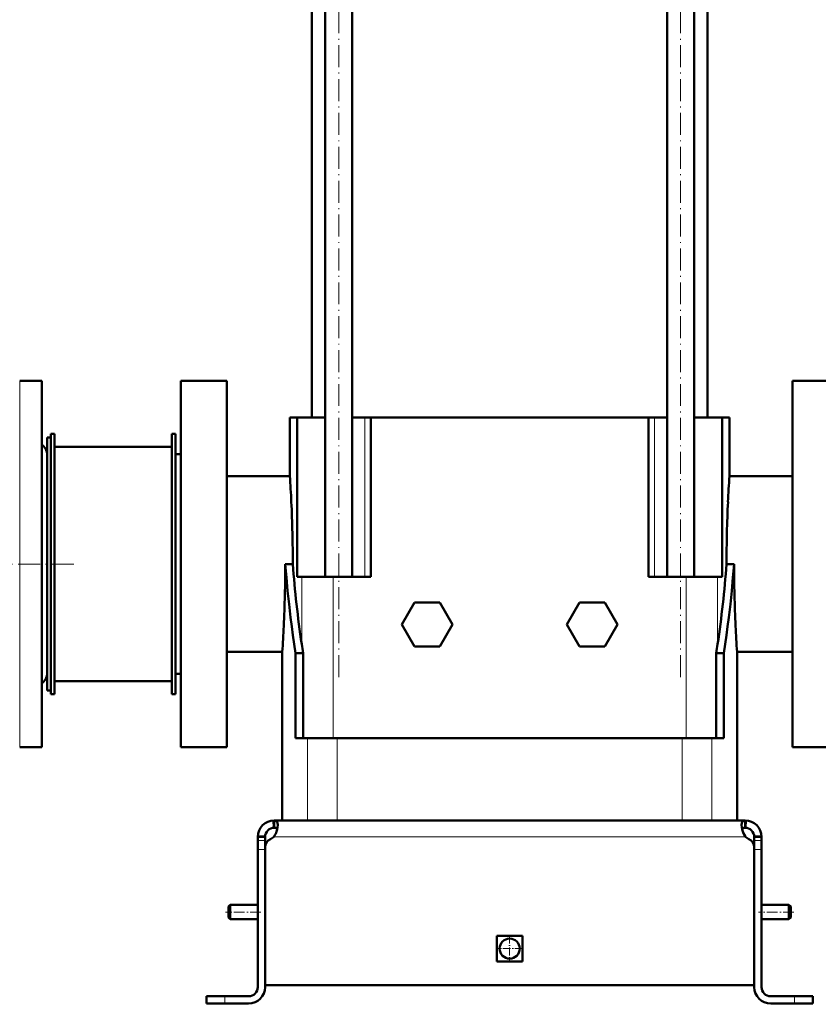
# Model space of a CAD drawing. Extents: x -2065 to 2446, y -2260 to 958.
# Tile 57 of 63: x 1569 to 2005, y -659 to -121. Entities that reach past the tile are written whole.
import ezdxf

# ---------------------------------------------------------------- set-up
doc = ezdxf.new("R2010")
doc.units = 0
doc.linetypes.add('DASHDOT', pattern=[18.5, 12, -3, 0.5, -3])

msp = doc.modelspace()

# ---------------------------------------------------------------- linework, layer by layer
at = {"color": 7, "linetype": 'DASHDOT', "lineweight": 18}
for p, q in [((1742.83, -480.26), (1742.83, 176.38)), ((1929.51, -480.26), (1929.51, 176.38)), ((1598.27, -418.54), (1423.07, -418.54))]:
    msp.add_line(p, q, dxfattribs=at)
at = {"color": 7, "lineweight": 50}
for p, q in [((1728.17, 56.96), (1728.17, -338.54)), ((1735.53, -425.54), (1735.53, 56.96)), ((1750.13, -425.54), (1750.13, 56.96)), ((1922.21, -425.54), (1922.21, 56.96)), ((1936.81, -425.54), (1936.81, 56.96)), ((1944.17, -338.54), (1944.17, 56.96)), ((1580.67, -318.54), (1568.67, -318.54)), ((1580.67, -318.54), (1580.67, -370.59)), ((1656.67, -318.54), (1656.67, -418.54)), ((1656.67, -318.54), (1681.67, -318.54)), ((1681.67, -318.54), (1681.67, -418.54)), ((1990.67, -418.54), (1990.67, -318.54)), ((2015.67, -318.54), (1990.67, -318.54)), ((1716.17, -338.54), (1720.18, -338.54)), ((1716.17, -338.54), (1716.17, -370.54)), ((1735.53, -338.54), (1720.18, -338.54)), ((1720.18, -425.54), (1720.18, -338.54)), ((1757.11, -338.54), (1750.13, -338.54)), ((1760.34, -338.54), (1757.11, -338.54)), ((1760.34, -425.54), (1760.34, -338.54)), ((1760.34, -338.54), (1906.18, -338.54)), ((1906.18, -338.54), (1912, -338.54)), ((1912, -425.54), (1912, -338.54)), ((1915.23, -338.54), (1912, -338.54)), ((1922.21, -338.54), (1915.23, -338.54)), ((1952.17, -338.54), (1936.81, -338.54)), ((1952.17, -425.54), (1952.17, -338.54)), ((1952.17, -338.54), (1956.17, -338.54)), ((1956.17, -370.54), (1956.17, -338.54)), ((1585.67, -347.54), (1587.67, -347.54)), ((1585.67, -489.54), (1585.67, -347.54)), ((1587.67, -489.54), (1587.67, -347.54)), ((1651.67, -347.54), (1653.67, -347.54)), ((1651.67, -489.54), (1651.67, -347.54)), ((1653.67, -489.54), (1653.67, -347.54)), ((1583.67, -451.62), (1583.67, -349.54)), ((1583.67, -349.54), (1585.67, -349.54)), ((1587.67, -482.54), (1587.67, -354.54)), ((1587.67, -354.54), (1651.67, -354.54)), ((1656.67, -358.54), (1653.67, -358.54)), ((1653.67, -358.54), (1653.67, -478.54)), ((1580.67, -370.59), (1580.67, -518.54)), ((1716.17, -370.54), (1681.67, -370.54)), ((1990.67, -370.54), (1956.17, -370.54)), ((1656.67, -418.54), (1656.67, -518.54)), ((1681.67, -418.54), (1681.67, -518.54)), ((1713.64, -418.54), (1713.66, -418.54)), ((1717.24, -418.54), (1713.66, -418.54)), ((1717.24, -418.54), (1717.77, -418.57)), ((1717.77, -418.57), (1717.77, -418.54)), ((1954.57, -418.54), (1954.57, -418.57)), ((1954.57, -418.57), (1955.11, -418.54)), ((1955.11, -418.54), (1958.69, -418.54)), ((1958.69, -418.54), (1958.71, -418.54)), ((1990.67, -518.54), (1990.67, -418.54)), ((1722.64, -425.54), (1720.18, -425.54)), ((1739.87, -425.54), (1722.64, -425.54)), ((1760.34, -425.54), (1739.87, -425.54)), ((1932.47, -425.54), (1912, -425.54)), ((1949.7, -425.54), (1932.47, -425.54)), ((1952.17, -425.54), (1949.7, -425.54)), ((1784.24, -439.54), (1777.32, -451.54)), ((1798.1, -439.54), (1784.24, -439.54)), ((1805.03, -451.54), (1798.1, -439.54)), ((1867.32, -451.54), (1874.24, -439.54)), ((1874.24, -439.54), (1888.1, -439.54)), ((1888.1, -439.54), (1895.03, -451.54)), ((1777.32, -451.54), (1784.24, -463.54)), ((1798.1, -463.54), (1805.03, -451.54)), ((1874.24, -463.54), (1867.32, -451.54)), ((1895.03, -451.54), (1888.1, -463.54)), ((1583.67, -487.54), (1583.67, -451.62)), ((1681.67, -466.54), (1712.05, -466.54)), ((1712.05, -558.54), (1712.05, -466.54)), ((1719.3, -513.54), (1719.3, -467.16)), ((1723.39, -467.16), (1719.3, -467.16)), ((1723.39, -513.54), (1723.39, -467.16)), ((1784.24, -463.54), (1798.1, -463.54)), ((1888.1, -463.54), (1874.24, -463.54)), ((1948.96, -513.54), (1948.96, -467.16)), ((1948.96, -467.16), (1953.04, -467.16)), ((1953.04, -513.54), (1953.04, -467.16)), ((1960.3, -466.54), (1990.67, -466.54)), ((1960.3, -558.54), (1960.3, -466.54)), ((1651.67, -482.54), (1587.67, -482.54)), ((1653.67, -478.54), (1656.67, -478.54)), ((1583.67, -487.54), (1585.67, -487.54)), ((1585.67, -489.54), (1587.67, -489.54)), ((1651.67, -489.54), (1653.67, -489.54)), ((1719.3, -513.54), (1725.83, -513.54)), ((1725.83, -513.54), (1742.03, -513.54)), ((1742.03, -513.54), (1930.32, -513.54)), ((1930.32, -513.54), (1946.51, -513.54)), ((1946.51, -513.54), (1953.04, -513.54)), ((1580.67, -518.54), (1568.67, -518.54)), ((1656.67, -518.54), (1681.67, -518.54)), ((2015.67, -518.54), (1990.67, -518.54)), ((1707.19, -558.55), (1707.4, -562.54)), ((1707.67, -558.54), (1836.17, -558.54)), ((1707.67, -558.54), (1707.67, -558.55)), ((1707.67, -558.55), (1707.67, -562.54)), ((1725.83, -558.54), (1712.05, -558.54)), ((1742.03, -558.54), (1725.83, -558.54)), ((1930.32, -558.54), (1742.03, -558.54)), ((1964.67, -558.54), (1836.17, -558.54)), ((1946.51, -558.54), (1930.32, -558.54)), ((1960.3, -558.54), (1946.51, -558.54)), ((1964.67, -558.54), (1964.67, -558.55)), ((1964.67, -558.55), (1964.67, -562.54)), ((1965.16, -558.55), (1964.94, -562.54)), ((1698.67, -567.54), (1702.67, -567.54)), ((1698.67, -567.54), (1698.67, -569.42)), ((1698.67, -569.42), (1698.67, -574.4)), ((1698.68, -567.1), (1702.68, -567.29)), ((1702.67, -567.54), (1702.67, -569.42)), ((1702.67, -569.42), (1702.67, -573.29)), ((1707.67, -567.1), (1707.67, -567.54)), ((1707.67, -567.22), (1707.67, -567.54)), ((1964.67, -567.1), (1964.67, -567.22)), ((1964.67, -567.22), (1964.67, -567.54)), ((1973.66, -567.1), (1969.67, -567.29)), ((1969.67, -567.54), (1969.67, -569.42)), ((1973.67, -567.54), (1969.67, -567.54)), ((1969.67, -569.42), (1969.67, -574.4)), ((1973.67, -567.54), (1973.67, -569.42)), ((1973.67, -569.42), (1973.67, -574.4)), ((1698.67, -649.54), (1698.67, -574.4)), ((1702.67, -648.54), (1702.67, -573.3)), ((1702.67, -649.54), (1702.67, -574.4)), ((1969.67, -573.3), (1969.67, -648.54)), ((1969.67, -649.54), (1969.67, -574.4)), ((1973.67, -574.4), (1973.67, -649.54)), ((1682.67, -605.54), (1683.67, -604.54)), ((1682.67, -605.54), (1682.67, -608.54)), ((1683.67, -604.54), (1683.67, -608.54)), ((1698.67, -604.54), (1683.67, -604.54)), ((1988.67, -604.54), (1973.67, -604.54)), ((1988.67, -604.54), (1988.67, -608.54)), ((1989.67, -605.54), (1988.67, -604.54)), ((1989.67, -605.54), (1989.67, -608.54)), ((1682.67, -608.54), (1682.67, -611.54)), ((1682.67, -611.54), (1683.67, -612.54)), ((1683.67, -608.54), (1683.67, -612.54)), ((1698.67, -612.54), (1683.67, -612.54)), ((1988.67, -612.54), (1973.67, -612.54)), ((1988.67, -608.54), (1988.67, -612.54)), ((1989.67, -611.54), (1988.67, -612.54)), ((1989.67, -608.54), (1989.67, -611.54)), ((1829.17, -621.54), (1836.17, -621.54)), ((1829.17, -621.54), (1829.17, -635.54)), ((1836.17, -621.54), (1843.17, -621.54)), ((1843.17, -621.54), (1843.17, -635.54)), ((1829.17, -635.54), (1836.17, -635.54)), ((1836.17, -635.54), (1843.17, -635.54)), ((1836.17, -648.54), (1702.67, -648.54)), ((1836.17, -648.54), (1969.67, -648.54)), ((1680.67, -654.54), (1670.67, -654.54)), ((1670.67, -654.54), (1670.67, -658.54)), ((1693.67, -654.54), (1680.67, -654.54)), ((1978.67, -654.54), (1991.67, -654.54)), ((1991.67, -654.54), (2001.67, -654.54)), ((2001.67, -654.54), (2001.67, -658.54)), ((1680.67, -658.54), (1670.67, -658.54)), ((1680.67, -658.54), (1693.67, -658.54)), ((1991.67, -658.54), (1978.67, -658.54)), ((1991.67, -658.54), (2001.67, -658.54))]:
    msp.add_line(p, q, dxfattribs=at)
at = {"color": 7, "lineweight": 18}
for p, q in [((1568.67, -318.54), (1568.67, -370.59)), ((1757.11, -338.54), (1757.11, -425.54)), ((1915.23, -425.54), (1915.23, -338.54)), ((1568.67, -370.59), (1568.67, -518.54)), ((1722.64, -425.54), (1722.64, -462.29)), ((1739.87, -425.54), (1739.87, -513.54)), ((1932.47, -425.54), (1932.47, -513.54)), ((1949.7, -425.54), (1949.7, -462.29)), ((1725.83, -513.54), (1725.83, -558.54)), ((1742.03, -558.54), (1742.03, -513.54)), ((1930.32, -513.54), (1930.32, -558.54)), ((1946.51, -513.54), (1946.51, -558.54)), ((1698.67, -569.42), (1702.67, -569.42)), ((1707.67, -567.54), (1836.17, -567.54)), ((1964.67, -567.54), (1836.17, -567.54)), ((1973.67, -569.42), (1969.67, -569.42)), ((1698.67, -574.4), (1702.67, -574.4)), ((1973.67, -574.4), (1969.67, -574.4)), ((1680.67, -654.54), (1680.67, -658.54)), ((1991.67, -654.54), (1991.67, -658.54))]:
    msp.add_line(p, q, dxfattribs=at)
at = {"color": 7, "linetype": 'DASHDOT', "lineweight": 18, "ltscale": 0.120013}
for p, q in [((1703.07, -574.4), (1698.27, -574.4)), ((1974.07, -574.4), (1969.27, -574.4))]:
    msp.add_line(p, q, dxfattribs=at)
at = {"color": 7, "linetype": 'DASHDOT', "lineweight": 18, "ltscale": 0.479999}
msp.add_line((1700.27, -608.54), (1681.07, -608.54), dxfattribs=at)
at = {"color": 7, "linetype": 'DASHDOT', "lineweight": 18, "ltscale": 0.480032}
msp.add_line((1991.27, -608.54), (1972.07, -608.54), dxfattribs=at)
at = {"color": 7, "linetype": 'DASHDOT', "lineweight": 18, "ltscale": 0.357501}
for p, q in [((1836.17, -621.39), (1836.17, -635.69)), ((1843.32, -628.54), (1829.02, -628.54))]:
    msp.add_line(p, q, dxfattribs=at)
at = {"color": 7, "linetype": 'DASHDOT', "lineweight": 18, "ltscale": 0.120001}
msp.add_line((1680.67, -658.94), (1680.67, -654.14), dxfattribs=at)
at = {"color": 7, "linetype": 'DASHDOT', "lineweight": 18, "ltscale": 0.120015}
msp.add_line((1991.67, -654.14), (1991.67, -658.94), dxfattribs=at)
at = {"color": 7, "lineweight": 50}
for points in [[(1719.3, -467.16), (1717.85, -457.45), (1717.19, -452.59), (1716.56, -447.73), (1715.7, -440.43), (1714.93, -433.14), (1714.25, -425.84), (1713.66, -418.54)], [(1953.04, -467.16), (1954.49, -457.45), (1955.16, -452.59), (1955.79, -447.73), (1956.65, -440.43), (1957.42, -433.14), (1958.1, -425.84), (1958.69, -418.54)], [(1707.67, -558.55), (1708.03, -558.6), (1708.35, -558.69), (1708.72, -558.89), (1709.03, -559.18), (1709.26, -559.55), (1709.38, -559.87), (1709.47, -560.23), (1709.53, -560.69), (1709.55, -561.19)], [(1964.67, -558.55), (1964.31, -558.6), (1963.99, -558.69), (1963.62, -558.89), (1963.32, -559.18), (1963.09, -559.55), (1962.97, -559.87), (1962.88, -560.23), (1962.82, -560.69), (1962.8, -561.19)], [(1709.55, -561.19), (1709.47, -562.28), (1709.25, -563.45), (1708.89, -564.66), (1708.63, -565.32), (1708.33, -565.96), (1708.02, -566.54), (1707.67, -567.1)], [(1707.67, -562.54), (1708.39, -562.63), (1708.69, -562.72), (1708.95, -562.84), (1709.15, -562.99), (1709.32, -563.18)], [(1962.8, -561.19), (1962.87, -562.28), (1963.09, -563.45), (1963.46, -564.66), (1963.71, -565.32), (1964.01, -565.96), (1964.32, -566.54), (1964.67, -567.1)], [(1963.03, -563.18), (1963.19, -562.99), (1963.4, -562.84), (1963.65, -562.72), (1963.95, -562.63), (1964.67, -562.54)], [(1964.67, -562.54), (1963.96, -562.63), (1963.65, -562.72), (1963.4, -562.84), (1963.19, -562.99), (1963.03, -563.18)], [(1964.67, -567.1), (1964.17, -566.27), (1963.75, -565.4), (1963.41, -564.51), (1963.2, -563.84), (1963.03, -563.18)]]:
    msp.add_lwpolyline(points, dxfattribs=at)
msp.add_circle((1836.17, -628.54), 5.5, dxfattribs=at)
for centre, radius, start, end in [((1576.67, -359.04), 7, 0, 55.1501), ((992.06, -418.82), 725.72, 2.70287, 3.81463), ((2680.32, -418.82), 725.76, 176.1854, 177.29711), ((997.95, -418.56), 719.82, 0.00145, 2.70406), ((2674.4, -418.56), 719.83, 177.29595, 179.99856), ((989.69, -418.52), 723.95, 357.31138, 359.99858), ((2314.08, -374.29), 597.95, 184.24677, 188.46269), ((1358.27, -374.29), 597.95, 351.5373, 355.75322), ((2682.66, -418.52), 723.95, 180.00143, 182.68862), ((983.79, -418.26), 729.85, 356.20707, 357.31253), ((2688.52, -418.26), 729.82, 182.68746, 183.79296), ((2326.07, -372.65), 610.05, 188.44938, 188.91223), ((1346.48, -372.68), 609.84, 351.08777, 351.55079), ((1576.67, -478.04), 7, 304.8499, 360), ((1707.67, -567.54), 9, 90, 180), ((1964.67, -567.54), 9, 360, 90), ((1707.67, -567.54), 5, 90, 180), ((1964.67, -567.54), 5, 360, 90), ((1707.67, -573.3), 5, 115.2697, 180), ((1702.55, -562.45), 7, 295.2697, 317.0371), ((1969.8, -562.45), 7, 222.9629, 244.7303), ((1964.67, -573.3), 5, 0, 64.7303), ((1693.67, -649.54), 9, 270, 0), ((1693.67, -649.54), 5, 270, 0), ((1978.67, -649.54), 9, 180, 270), ((1978.67, -649.54), 5, 180, 270)]:
    msp.add_arc(centre, radius, start, end, dxfattribs=at)

doc.saveas('drawing.dxf')
